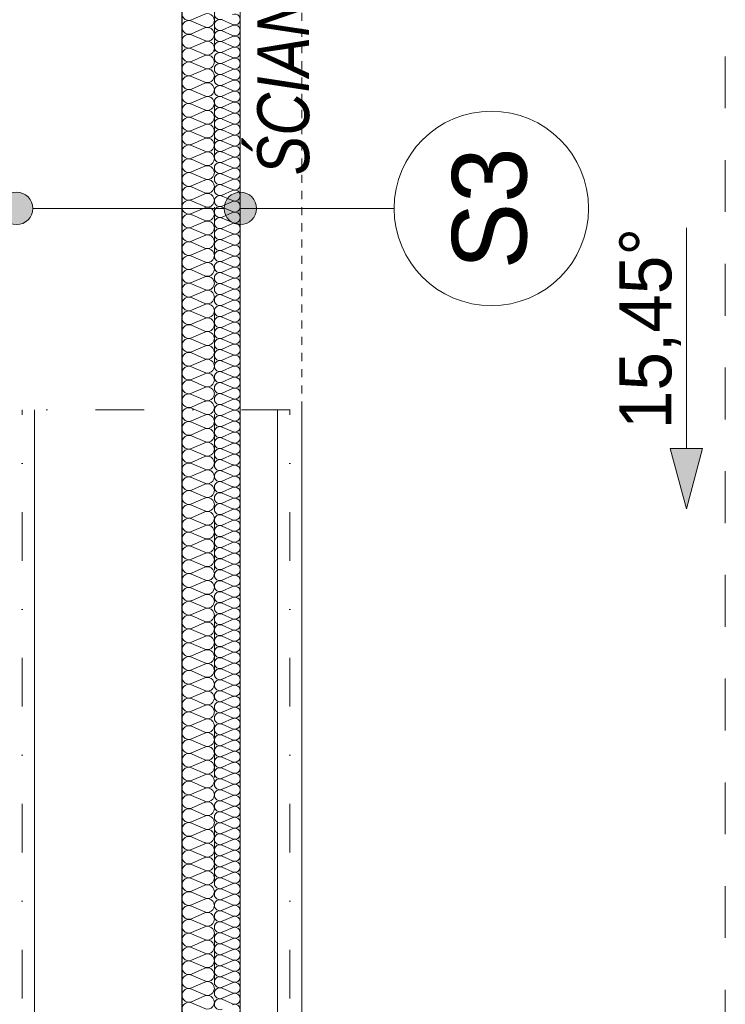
# Model space of a CAD drawing. Extents: x -438200 to -357500, y 15000 to 163871.
# Tile 122 of 148: x -415195 to -413019, y 110301 to 113339. Entities that reach past the tile are written whole.
import ezdxf

# ---------------------------------------------------------------- set-up
doc = ezdxf.new("R2010")
doc.units = 0
doc.header["$MEASUREMENT"] = 0
for name, pattern in [('Dot & Dashed', [450, 150, -150, 0, -150]), ('Hidden Line', [50, 25, -25]), ('Przerywana', [320, 160, -160])]:
    doc.linetypes.add(name, pattern=pattern)
for name, color, linetype in [('#podkład', 252, 'Continuous'), ('Arch ocieplenie', 252, 'Continuous'), ('Arch opisy', 252, 'Continuous'), ('INWENT DACH', 252, 'Continuous')]:
    doc.layers.add(name, color=color, linetype=linetype)
for name, color, linetype, lineweight in [('0_Nr_Pióra__21', 252, 'Continuous', 9), ('Arch ocieplenie_Nr_Pióra__44', 252, 'Continuous', 13), ('Arch opisy_Nr_Pióra__1', 252, 'Continuous', 25), ('Arch opisy_Nr_Pióra__21', 252, 'Continuous', 9), ('Arch wykończenie_Nr_Pióra__3', 252, 'Continuous', 18), ('INWENT DACH_Nr_Pióra__21', 252, 'Continuous', 9), ('INWENT KONST. DREWNIANA_Nr_Pióra__2', 252, 'Continuous', 13), ('INWENT KONST. DREWNIANA_Nr_Pióra__21', 252, 'Continuous', 9), ('INWENT OPISY_Nr_Pióra__21', 252, 'Continuous', 9), ('INWENT WYMIARY_Nr_Pióra__21', 252, 'Continuous', 9), ('INWENT.ŚCIANY_Nr_Pióra__1', 252, 'Continuous', 25), ('INWENT.ŚCIANY_Nr_Pióra__2', 252, 'Continuous', 13)]:
    doc.layers.add(name, color=color, linetype=linetype, lineweight=lineweight)
doc.styles.add('GENERATED_STYLE_1', font='txt')
doc.styles.add('GENERATED_STYLE_2', font='txt')
doc.styles.add('GENERATED_STYLE_5', font='txt')

# ---------------------------------------------------------------- blocks, each defined once
blk = doc.blocks.new('Izolacja cieplna 14_213', base_point=(-414594.9, 93232.6))
at = {"layer": 'Arch ocieplenie_Nr_Pióra__44', "linetype": 'Continuous'}
for p, q in [((-414538.8, 98191), (-414571.1, 98205.1)), ((-414571.1, 98174), (-414538.8, 98188.1)), ((-414538.8, 98157), (-414571.1, 98171.1)), ((-414571.1, 98140), (-414538.8, 98154.2)), ((-414538.8, 98123.1), (-414571.1, 98137.2)), ((-414571.1, 98106.1), (-414538.8, 98120.2)), ((-414538.8, 98089.1), (-414571.1, 98103.2)), ((-414571.1, 98072.1), (-414538.8, 98086.3)), ((-414538.8, 98055.2), (-414571.1, 98069.3)), ((-414571.1, 98038.2), (-414538.8, 98052.3)), ((-414538.8, 98021.2), (-414571.1, 98035.3)), ((-414571.1, 98004.2), (-414538.8, 98018.4)), ((-414538.8, 97987.3), (-414571.1, 98001.4)), ((-414571.1, 97970.3), (-414538.8, 97984.4)), ((-414538.8, 97953.3), (-414571.1, 97967.4)), ((-414571.1, 97936.3), (-414538.8, 97950.5)), ((-414538.8, 97919.4), (-414571.1, 97933.5)), ((-414571.1, 97902.4), (-414538.8, 97916.5)), ((-414538.8, 97885.4), (-414571.1, 97899.5)), ((-414571.1, 97868.4), (-414538.8, 97882.6)), ((-414538.8, 97851.5), (-414571.1, 97865.6)), ((-414571.1, 97834.5), (-414538.8, 97848.6)), ((-414538.8, 97817.5), (-414571.1, 97831.6)), ((-414571.1, 97800.5), (-414538.8, 97814.7)), ((-414538.8, 97783.6), (-414571.1, 97797.7)), ((-414571.1, 97766.6), (-414538.8, 97780.7)), ((-414538.8, 97749.6), (-414571.1, 97763.7)), ((-414571.1, 97732.6), (-414538.8, 97746.7)), ((-414538.8, 97715.6), (-414571.1, 97729.8)), ((-414571.1, 97698.7), (-414538.8, 97712.8)), ((-414538.8, 97681.7), (-414571.1, 97695.8)), ((-414571.1, 97664.7), (-414538.8, 97678.8)), ((-414538.8, 97647.7), (-414571.1, 97661.9)), ((-414571.1, 97630.8), (-414538.8, 97644.9)), ((-414538.8, 97613.8), (-414571.1, 97627.9)), ((-414571.1, 97596.8), (-414538.8, 97610.9)), ((-414538.8, 97579.8), (-414571.1, 97594)), ((-414571.1, 97562.9), (-414538.8, 97577)), ((-414538.8, 97545.9), (-414571.1, 97560)), ((-414571.1, 97528.9), (-414538.8, 97543)), ((-414538.8, 97511.9), (-414571.1, 97526.1)), ((-414571.1, 97495), (-414538.8, 97509.1)), ((-414538.8, 97478), (-414571.1, 97492.1)), ((-414571.1, 97461), (-414538.8, 97475.1)), ((-414538.8, 97444), (-414571.1, 97458.2)), ((-414571.1, 97427.1), (-414538.8, 97441.2)), ((-414538.8, 97410.1), (-414571.1, 97424.2)), ((-414571.1, 97393.1), (-414538.8, 97407.2)), ((-414538.8, 97376.1), (-414571.1, 97390.3)), ((-414571.1, 97359.2), (-414538.8, 97373.3)), ((-414538.8, 97342.2), (-414571.1, 97356.3)), ((-414571.1, 97325.2), (-414538.8, 97339.3)), ((-414538.8, 97308.2), (-414571.1, 97322.4)), ((-414571.1, 97291.3), (-414538.8, 97305.4)), ((-414538.8, 97274.3), (-414571.1, 97288.4)), ((-414571.1, 97257.3), (-414538.8, 97271.4)), ((-414538.8, 97240.3), (-414571.1, 97254.5)), ((-414571.1, 97223.4), (-414538.8, 97237.5)), ((-414538.8, 97206.4), (-414571.1, 97220.5)), ((-414571.1, 97189.4), (-414538.8, 97203.5)), ((-414538.8, 97172.4), (-414571.1, 97186.5)), ((-414571.1, 97155.4), (-414538.8, 97169.6)), ((-414538.8, 97138.5), (-414571.1, 97152.6)), ((-414571.1, 97121.5), (-414538.8, 97135.6)), ((-414538.8, 97104.5), (-414571.1, 97118.6)), ((-414571.1, 97087.5), (-414538.8, 97101.7)), ((-414538.8, 97070.6), (-414571.1, 97084.7)), ((-414571.1, 97053.6), (-414538.8, 97067.7)), ((-414538.8, 97036.6), (-414571.1, 97050.7)), ((-414571.1, 97019.6), (-414538.8, 97033.8)), ((-414538.8, 97002.7), (-414571.1, 97016.8)), ((-414571.1, 96985.7), (-414538.8, 96999.8)), ((-414538.8, 96968.7), (-414571.1, 96982.8)), ((-414571.1, 96951.7), (-414538.8, 96965.9)), ((-414538.8, 96934.8), (-414571.1, 96948.9)), ((-414571.1, 96917.8), (-414538.8, 96931.9)), ((-414538.8, 96900.8), (-414571.1, 96914.9)), ((-414571.1, 96883.8), (-414538.8, 96898)), ((-414538.8, 96866.9), (-414571.1, 96881)), ((-414571.1, 96849.9), (-414538.8, 96864)), ((-414538.8, 96832.9), (-414571.1, 96847)), ((-414571.1, 96815.9), (-414538.8, 96830.1)), ((-414538.8, 96799), (-414571.1, 96813.1)), ((-414571.1, 96782), (-414538.8, 96796.1)), ((-414538.8, 96765), (-414571.1, 96779.1)), ((-414571.1, 96748), (-414538.8, 96762.2)), ((-414538.8, 96731.1), (-414571.1, 96745.2)), ((-414571.1, 96714.1), (-414538.8, 96728.2)), ((-414538.8, 96697.1), (-414571.1, 96711.2)), ((-414571.1, 96680.1), (-414538.8, 96694.2)), ((-414538.8, 96663.1), (-414571.1, 96677.3)), ((-414571.1, 96646.2), (-414538.8, 96660.3)), ((-414538.8, 96629.2), (-414571.1, 96643.3)), ((-414571.1, 96612.2), (-414538.8, 96626.3)), ((-414538.8, 96595.2), (-414571.1, 96609.4)), ((-414571.1, 96578.3), (-414538.8, 96592.4)), ((-414538.8, 96561.3), (-414571.1, 96575.4)), ((-414571.1, 96544.3), (-414538.8, 96558.4)), ((-414538.8, 96527.3), (-414571.1, 96541.5)), ((-414571.1, 96510.4), (-414538.8, 96524.5)), ((-414538.8, 96493.4), (-414571.1, 96507.5)), ((-414571.1, 96476.4), (-414538.8, 96490.5)), ((-414538.8, 96459.4), (-414571.1, 96473.6)), ((-414571.1, 96442.5), (-414538.8, 96456.6)), ((-414538.8, 96425.5), (-414571.1, 96439.6)), ((-414571.1, 96408.5), (-414538.8, 96422.6)), ((-414538.8, 96391.5), (-414571.1, 96405.7)), ((-414571.1, 96374.6), (-414538.8, 96388.7)), ((-414538.8, 96357.6), (-414571.1, 96371.7)), ((-414571.1, 96340.6), (-414538.8, 96354.7)), ((-414538.8, 96323.6), (-414571.1, 96337.8)), ((-414571.1, 96306.7), (-414538.8, 96320.8)), ((-414538.8, 96289.7), (-414571.1, 96303.8)), ((-414571.1, 96272.7), (-414538.8, 96286.8)), ((-414538.8, 96255.7), (-414571.1, 96269.9)), ((-414571.1, 96238.8), (-414538.8, 96252.9)), ((-414538.8, 96221.8), (-414571.1, 96235.9)), ((-414571.1, 96204.8), (-414538.8, 96218.9)), ((-414538.8, 96187.8), (-414571.1, 96202)), ((-414571.1, 96170.9), (-414538.8, 96185)), ((-414538.8, 96153.9), (-414571.1, 96168)), ((-414571.1, 96136.9), (-414538.8, 96151)), ((-414538.8, 96119.9), (-414571.1, 96134)), ((-414571.1, 96102.9), (-414538.8, 96117.1)), ((-414538.8, 96086), (-414571.1, 96100.1)), ((-414571.1, 96069), (-414538.8, 96083.1)), ((-414538.8, 96052), (-414571.1, 96066.1)), ((-414571.1, 96035), (-414538.8, 96049.2)), ((-414538.8, 96018.1), (-414571.1, 96032.2)), ((-414571.1, 96001.1), (-414538.8, 96015.2)), ((-414538.8, 95984.1), (-414571.1, 95998.2)), ((-414571.1, 95967.1), (-414538.8, 95981.3)), ((-414538.8, 95950.2), (-414571.1, 95964.3)), ((-414571.1, 95933.2), (-414538.8, 95947.3)), ((-414538.8, 95916.2), (-414571.1, 95930.3)), ((-414571.1, 95899.2), (-414538.8, 95913.4)), ((-414538.8, 95882.3), (-414571.1, 95896.4)), ((-414571.1, 95865.3), (-414538.8, 95879.4)), ((-414538.8, 95848.3), (-414571.1, 95862.4)), ((-414571.1, 95831.3), (-414538.8, 95845.5)), ((-414538.8, 95814.4), (-414571.1, 95828.5)), ((-414571.1, 95797.4), (-414538.8, 95811.5)), ((-414538.8, 95780.4), (-414571.1, 95794.5)), ((-414571.1, 95763.4), (-414538.8, 95777.6)), ((-414538.8, 95746.5), (-414571.1, 95760.6)), ((-414571.1, 95729.5), (-414538.8, 95743.6)), ((-414538.8, 95712.5), (-414571.1, 95726.6)), ((-414571.1, 95695.5), (-414538.8, 95709.7)), ((-414538.8, 95678.6), (-414571.1, 95692.7)), ((-414571.1, 95661.6), (-414538.8, 95675.7)), ((-414538.8, 95644.6), (-414571.1, 95658.7)), ((-414571.1, 95627.6), (-414538.8, 95641.7)), ((-414538.8, 95610.6), (-414571.1, 95624.8)), ((-414571.1, 95593.7), (-414538.8, 95607.8)), ((-414538.8, 95576.7), (-414571.1, 95590.8)), ((-414571.1, 95559.7), (-414538.8, 95573.8)), ((-414538.8, 95542.7), (-414571.1, 95556.9)), ((-414571.1, 95525.8), (-414538.8, 95539.9)), ((-414538.8, 95508.8), (-414571.1, 95522.9)), ((-414571.1, 95491.8), (-414538.8, 95505.9)), ((-414538.8, 95474.8), (-414571.1, 95489)), ((-414571.1, 95457.9), (-414538.8, 95472)), ((-414538.8, 95440.9), (-414571.1, 95455)), ((-414571.1, 95423.9), (-414538.8, 95438)), ((-414538.8, 95406.9), (-414571.1, 95421.1)), ((-414571.1, 95390), (-414538.8, 95404.1)), ((-414538.8, 95373), (-414571.1, 95387.1)), ((-414571.1, 95356), (-414538.8, 95370.1)), ((-414538.8, 95339), (-414571.1, 95353.2)), ((-414571.1, 95322.1), (-414538.8, 95336.2)), ((-414538.8, 95305.1), (-414571.1, 95319.2)), ((-414571.1, 95288.1), (-414538.8, 95302.2)), ((-414538.8, 95271.1), (-414571.1, 95285.3)), ((-414571.1, 95254.2), (-414538.8, 95268.3)), ((-414538.8, 95237.2), (-414571.1, 95251.3)), ((-414571.1, 95220.2), (-414538.8, 95234.3)), ((-414538.8, 95203.2), (-414571.1, 95217.4)), ((-414571.1, 95186.3), (-414538.8, 95200.4)), ((-414538.8, 95169.3), (-414571.1, 95183.4))]:
    blk.add_line(p, q, dxfattribs=at)
for centre, start_param, end_param in [((-414577.9, 98223.5), 4.299595, 8.266774), ((-414532, 98206.5), 1.158003, 5.125183), ((-414577.9, 98189.5), 4.299595, 8.266774), ((-414577.9, 98155.6), 4.299595, 8.266774), ((-414532, 98172.6), 1.158003, 5.125183), ((-414577.9, 98121.6), 4.299595, 8.266774), ((-414532, 98138.6), 1.158003, 5.125183), ((-414577.9, 98087.7), 4.299595, 8.266774), ((-414532, 98104.7), 1.158003, 5.125183), ((-414577.9, 98053.7), 4.299595, 8.266774), ((-414532, 98070.7), 1.158003, 5.125183), ((-414532, 98036.8), 1.158003, 5.125183), ((-414577.9, 98019.8), 4.299595, 8.266774), ((-414532, 98002.8), 1.158003, 5.125183), ((-414577.9, 97985.8), 4.299595, 8.266774), ((-414532, 97968.9), 1.158003, 5.125183), ((-414577.9, 97951.9), 4.299595, 8.266774), ((-414532, 97934.9), 1.158003, 5.125183), ((-414577.9, 97917.9), 4.299595, 8.266774), ((-414577.9, 97884), 4.299595, 8.266774), ((-414532, 97901), 1.158003, 5.125183), ((-414577.9, 97850), 4.299595, 8.266774), ((-414532, 97867), 1.158003, 5.125183), ((-414577.9, 97816.1), 4.299595, 8.266774), ((-414532, 97833.1), 1.158003, 5.125183), ((-414577.9, 97782.1), 4.299595, 8.266774), ((-414532, 97799.1), 1.158003, 5.125183), ((-414532, 97765.2), 1.158003, 5.125183), ((-414577.9, 97748.2), 4.299595, 8.266774), ((-414532, 97731.2), 1.158003, 5.125183), ((-414577.9, 97714.2), 4.299595, 8.266774), ((-414532, 97697.2), 1.158003, 5.125183), ((-414577.9, 97680.3), 4.299595, 8.266774), ((-414532, 97663.3), 1.158003, 5.125183), ((-414577.9, 97646.3), 4.299595, 8.266774), ((-414532, 97629.3), 1.158003, 5.125183), ((-414577.9, 97612.4), 4.299595, 8.266774), ((-414577.9, 97578.4), 4.299595, 8.266774), ((-414532, 97595.4), 1.158003, 5.125183), ((-414577.9, 97544.5), 4.299595, 8.266774), ((-414532, 97561.4), 1.158003, 5.125183), ((-414577.9, 97510.5), 4.299595, 8.266774), ((-414532, 97527.5), 1.158003, 5.125183), ((-414577.9, 97476.6), 4.299595, 8.266774), ((-414532, 97493.5), 1.158003, 5.125183), ((-414532, 97459.6), 1.158003, 5.125183), ((-414577.9, 97442.6), 4.299595, 8.266774), ((-414532, 97425.6), 1.158003, 5.125183), ((-414577.9, 97408.7), 4.299595, 8.266774), ((-414532, 97391.7), 1.158003, 5.125183), ((-414577.9, 97374.7), 4.299595, 8.266774), ((-414532, 97357.7), 1.158003, 5.125183), ((-414577.9, 97340.8), 4.299595, 8.266774), ((-414577.9, 97306.8), 4.299595, 8.266774), ((-414532, 97323.8), 1.158003, 5.125183), ((-414577.9, 97272.9), 4.299595, 8.266774), ((-414532, 97289.8), 1.158003, 5.125183), ((-414577.9, 97238.9), 4.299595, 8.266774), ((-414532, 97255.9), 1.158003, 5.125183), ((-414577.9, 97204.9), 4.299595, 8.266774), ((-414532, 97221.9), 1.158003, 5.125183), ((-414532, 97188), 1.158003, 5.125183), ((-414577.9, 97171), 4.299595, 8.266774), ((-414532, 97154), 1.158003, 5.125183), ((-414577.9, 97137), 4.299595, 8.266774), ((-414532, 97120.1), 1.158003, 5.125183), ((-414577.9, 97103.1), 4.299595, 8.266774), ((-414532, 97086.1), 1.158003, 5.125183), ((-414577.9, 97069.1), 4.299595, 8.266774), ((-414532, 97052.2), 1.158003, 5.125183), ((-414577.9, 97035.2), 4.299595, 8.266774), ((-414577.9, 97001.2), 4.299595, 8.266774), ((-414532, 97018.2), 1.158003, 5.125183), ((-414577.9, 96967.3), 4.299595, 8.266774), ((-414532, 96984.3), 1.158003, 5.125183), ((-414577.9, 96933.3), 4.299595, 8.266774), ((-414532, 96950.3), 1.158003, 5.125183), ((-414577.9, 96899.4), 4.299595, 8.266774), ((-414532, 96916.4), 1.158003, 5.125183), ((-414532, 96882.4), 1.158003, 5.125183), ((-414577.9, 96865.4), 4.299595, 8.266774), ((-414532, 96848.5), 1.158003, 5.125183), ((-414577.9, 96831.5), 4.299595, 8.266774), ((-414532, 96814.5), 1.158003, 5.125183), ((-414577.9, 96797.5), 4.299595, 8.266774), ((-414532, 96780.6), 1.158003, 5.125183), ((-414577.9, 96763.6), 4.299595, 8.266774), ((-414577.9, 96729.6), 4.299595, 8.266774), ((-414532, 96746.6), 1.158003, 5.125183), ((-414577.9, 96695.7), 4.299595, 8.266774), ((-414532, 96712.7), 1.158003, 5.125183), ((-414577.9, 96661.7), 4.299595, 8.266774), ((-414532, 96678.7), 1.158003, 5.125183), ((-414577.9, 96627.8), 4.299595, 8.266774), ((-414532, 96644.7), 1.158003, 5.125183), ((-414532, 96610.8), 1.158003, 5.125183), ((-414577.9, 96593.8), 4.299595, 8.266774), ((-414532, 96576.8), 1.158003, 5.125183), ((-414577.9, 96559.9), 4.299595, 8.266774), ((-414532, 96542.9), 1.158003, 5.125183), ((-414577.9, 96525.9), 4.299595, 8.266774), ((-414532, 96508.9), 1.158003, 5.125183), ((-414577.9, 96492), 4.299595, 8.266774), ((-414532, 96475), 1.158003, 5.125183), ((-414577.9, 96458), 4.299595, 8.266774), ((-414577.9, 96424.1), 4.299595, 8.266774), ((-414532, 96441), 1.158003, 5.125183), ((-414577.9, 96390.1), 4.299595, 8.266774), ((-414532, 96407.1), 1.158003, 5.125183), ((-414577.9, 96356.2), 4.299595, 8.266774), ((-414532, 96373.1), 1.158003, 5.125183), ((-414577.9, 96322.2), 4.299595, 8.266774), ((-414532, 96339.2), 1.158003, 5.125183), ((-414532, 96305.2), 1.158003, 5.125183), ((-414577.9, 96288.3), 4.299595, 8.266774), ((-414532, 96271.3), 1.158003, 5.125183), ((-414577.9, 96254.3), 4.299595, 8.266774), ((-414532, 96237.3), 1.158003, 5.125183), ((-414577.9, 96220.4), 4.299595, 8.266774), ((-414532, 96203.4), 1.158003, 5.125183), ((-414577.9, 96186.4), 4.299595, 8.266774), ((-414577.9, 96152.4), 4.299595, 8.266774), ((-414532, 96169.4), 1.158003, 5.125183), ((-414577.9, 96118.5), 4.299595, 8.266774), ((-414532, 96135.5), 1.158003, 5.125183), ((-414577.9, 96084.5), 4.299595, 8.266774), ((-414532, 96101.5), 1.158003, 5.125183), ((-414577.9, 96050.6), 4.299595, 8.266774), ((-414532, 96067.6), 1.158003, 5.125183), ((-414532, 96033.6), 1.158003, 5.125183), ((-414577.9, 96016.6), 4.299595, 8.266774), ((-414532, 95999.7), 1.158003, 5.125183), ((-414577.9, 95982.7), 4.299595, 8.266774), ((-414532, 95965.7), 1.158003, 5.125183), ((-414577.9, 95948.7), 4.299595, 8.266774), ((-414532, 95931.8), 1.158003, 5.125183), ((-414577.9, 95914.8), 4.299595, 8.266774), ((-414532, 95897.8), 1.158003, 5.125183), ((-414577.9, 95880.8), 4.299595, 8.266774), ((-414577.9, 95846.9), 4.299595, 8.266774), ((-414532, 95863.9), 1.158003, 5.125183), ((-414577.9, 95812.9), 4.299595, 8.266774), ((-414532, 95829.9), 1.158003, 5.125183), ((-414577.9, 95779), 4.299595, 8.266774), ((-414532, 95796), 1.158003, 5.125183), ((-414577.9, 95745), 4.299595, 8.266774), ((-414532, 95762), 1.158003, 5.125183), ((-414532, 95728.1), 1.158003, 5.125183), ((-414577.9, 95711.1), 4.299595, 8.266774), ((-414532, 95694.1), 1.158003, 5.125183), ((-414577.9, 95677.1), 4.299595, 8.266774), ((-414532, 95660.2), 1.158003, 5.125183), ((-414577.9, 95643.2), 4.299595, 8.266774), ((-414532, 95626.2), 1.158003, 5.125183), ((-414577.9, 95609.2), 4.299595, 8.266774), ((-414577.9, 95575.3), 4.299595, 8.266774), ((-414532, 95592.2), 1.158003, 5.125183), ((-414577.9, 95541.3), 4.299595, 8.266774), ((-414532, 95558.3), 1.158003, 5.125183), ((-414577.9, 95507.4), 4.299595, 8.266774), ((-414532, 95524.3), 1.158003, 5.125183), ((-414577.9, 95473.4), 4.299595, 8.266774), ((-414532, 95490.4), 1.158003, 5.125183), ((-414532, 95456.4), 1.158003, 5.125183), ((-414577.9, 95439.5), 4.299595, 8.266774), ((-414532, 95422.5), 1.158003, 5.125183), ((-414577.9, 95405.5), 4.299595, 8.266774), ((-414532, 95388.5), 1.158003, 5.125183), ((-414577.9, 95371.6), 4.299595, 8.266774), ((-414532, 95354.6), 1.158003, 5.125183), ((-414577.9, 95337.6), 4.299595, 8.266774), ((-414532, 95320.6), 1.158003, 5.125183), ((-414577.9, 95303.7), 4.299595, 8.266774), ((-414577.9, 95269.7), 4.299595, 8.266774), ((-414532, 95286.7), 1.158003, 5.125183), ((-414577.9, 95235.8), 4.299595, 8.266774), ((-414532, 95252.7), 1.158003, 5.125183), ((-414577.9, 95201.8), 4.299595, 8.266774), ((-414532, 95218.8), 1.158003, 5.125183), ((-414577.9, 95167.9), 4.299595, 8.266774), ((-414532, 95184.8), 1.158003, 5.125183), ((-414532, 95150.9), 1.158003, 5.125183)]:
    blk.add_ellipse(centre, major_axis=(-17, 0), ratio=0.997733, start_param=start_param, end_param=end_param, dxfattribs=at)
blk = doc.blocks.new('Izolacja cieplna 14_214', base_point=(-414694.9, 99547.6))
at = {"layer": 'Arch ocieplenie_Nr_Pióra__44', "linetype": 'Continuous'}
for p, q in [((-414624.7, 98223.1), (-414665.2, 98205.3)), ((-414665.2, 98201.7), (-414624.7, 98184)), ((-414624.7, 98180.4), (-414665.2, 98162.7)), ((-414665.2, 98159.1), (-414624.7, 98141.3)), ((-414624.7, 98137.7), (-414665.2, 98120)), ((-414665.2, 98116.4), (-414624.7, 98098.7)), ((-414624.7, 98095.1), (-414665.2, 98077.3)), ((-414665.2, 98073.7), (-414624.7, 98056)), ((-414624.7, 98052.4), (-414665.2, 98034.7)), ((-414665.2, 98031.1), (-414624.7, 98013.3)), ((-414624.7, 98009.7), (-414665.2, 97992)), ((-414665.2, 97988.4), (-414624.7, 97970.7)), ((-414624.7, 97967.1), (-414665.2, 97949.3)), ((-414665.2, 97945.7), (-414624.7, 97928)), ((-414624.7, 97924.4), (-414665.2, 97906.7)), ((-414665.2, 97903.1), (-414624.7, 97885.3)), ((-414624.7, 97881.7), (-414665.2, 97864)), ((-414665.2, 97860.4), (-414624.7, 97842.6)), ((-414624.7, 97839.1), (-414665.2, 97821.3)), ((-414665.2, 97817.7), (-414624.7, 97800)), ((-414624.7, 97796.4), (-414665.2, 97778.6)), ((-414665.2, 97775.1), (-414624.7, 97757.3)), ((-414624.7, 97753.7), (-414665.2, 97736)), ((-414665.2, 97732.4), (-414624.7, 97714.6)), ((-414624.7, 97711.1), (-414665.2, 97693.3)), ((-414665.2, 97689.7), (-414624.7, 97672)), ((-414624.7, 97668.4), (-414665.2, 97650.6)), ((-414665.2, 97647.1), (-414624.7, 97629.3)), ((-414624.7, 97625.7), (-414665.2, 97608)), ((-414665.2, 97604.4), (-414624.7, 97586.6)), ((-414624.7, 97583), (-414665.2, 97565.3)), ((-414665.2, 97561.7), (-414624.7, 97544)), ((-414624.7, 97540.4), (-414665.2, 97522.6)), ((-414665.2, 97519), (-414624.7, 97501.3)), ((-414624.7, 97497.7), (-414665.2, 97480)), ((-414665.2, 97476.4), (-414624.7, 97458.6)), ((-414624.7, 97455), (-414665.2, 97437.3)), ((-414665.2, 97433.7), (-414624.7, 97416)), ((-414624.7, 97412.4), (-414665.2, 97394.6)), ((-414665.2, 97391), (-414624.7, 97373.3)), ((-414624.7, 97369.7), (-414665.2, 97352)), ((-414665.2, 97348.4), (-414624.7, 97330.6)), ((-414624.7, 97327), (-414665.2, 97309.3)), ((-414665.2, 97305.7), (-414624.7, 97288)), ((-414624.7, 97284.4), (-414665.2, 97266.6)), ((-414665.2, 97263), (-414624.7, 97245.3)), ((-414624.7, 97241.7), (-414665.2, 97223.9)), ((-414665.2, 97220.4), (-414624.7, 97202.6)), ((-414624.7, 97199), (-414665.2, 97181.3)), ((-414665.2, 97177.7), (-414624.7, 97159.9)), ((-414624.7, 97156.4), (-414665.2, 97138.6)), ((-414665.2, 97135), (-414624.7, 97117.3)), ((-414624.7, 97113.7), (-414665.2, 97095.9)), ((-414665.2, 97092.4), (-414624.7, 97074.6)), ((-414624.7, 97071), (-414665.2, 97053.3)), ((-414665.2, 97049.7), (-414624.7, 97031.9)), ((-414624.7, 97028.4), (-414665.2, 97010.6)), ((-414665.2, 97007), (-414624.7, 96989.3)), ((-414624.7, 96985.7), (-414665.2, 96967.9)), ((-414665.2, 96964.4), (-414624.7, 96946.6)), ((-414624.7, 96943), (-414665.2, 96925.3)), ((-414665.2, 96921.7), (-414624.7, 96903.9)), ((-414624.7, 96900.3), (-414665.2, 96882.6)), ((-414665.2, 96879), (-414624.7, 96861.3)), ((-414624.7, 96857.7), (-414665.2, 96839.9)), ((-414665.2, 96836.3), (-414624.7, 96818.6)), ((-414624.7, 96815), (-414665.2, 96797.3)), ((-414665.2, 96793.7), (-414624.7, 96775.9)), ((-414624.7, 96772.3), (-414665.2, 96754.6)), ((-414665.2, 96751), (-414624.7, 96733.3)), ((-414624.7, 96729.7), (-414665.2, 96711.9)), ((-414665.2, 96708.3), (-414624.7, 96690.6)), ((-414624.7, 96687), (-414665.2, 96669.3)), ((-414665.2, 96665.7), (-414624.7, 96647.9)), ((-414624.7, 96644.3), (-414665.2, 96626.6)), ((-414665.2, 96623), (-414624.7, 96605.2)), ((-414624.7, 96601.7), (-414665.2, 96583.9)), ((-414665.2, 96580.3), (-414624.7, 96562.6)), ((-414624.7, 96559), (-414665.2, 96541.2)), ((-414665.2, 96537.7), (-414624.7, 96519.9)), ((-414624.7, 96516.3), (-414665.2, 96498.6)), ((-414665.2, 96495), (-414624.7, 96477.2)), ((-414624.7, 96473.7), (-414665.2, 96455.9)), ((-414665.2, 96452.3), (-414624.7, 96434.6)), ((-414624.7, 96431), (-414665.2, 96413.2)), ((-414665.2, 96409.7), (-414624.7, 96391.9)), ((-414624.7, 96388.3), (-414665.2, 96370.6)), ((-414665.2, 96367), (-414624.7, 96349.2)), ((-414624.7, 96345.7), (-414665.2, 96327.9)), ((-414665.2, 96324.3), (-414624.7, 96306.6)), ((-414624.7, 96303), (-414665.2, 96285.2)), ((-414665.2, 96281.6), (-414624.7, 96263.9)), ((-414624.7, 96260.3), (-414665.2, 96242.6)), ((-414665.2, 96239), (-414624.7, 96221.2)), ((-414624.7, 96217.6), (-414665.2, 96199.9)), ((-414665.2, 96196.3), (-414624.7, 96178.6)), ((-414624.7, 96175), (-414665.2, 96157.2)), ((-414665.2, 96153.6), (-414624.7, 96135.9)), ((-414624.7, 96132.3), (-414665.2, 96114.6)), ((-414665.2, 96111), (-414624.7, 96093.2)), ((-414624.7, 96089.6), (-414665.2, 96071.9)), ((-414665.2, 96068.3), (-414624.7, 96050.6)), ((-414624.7, 96047), (-414665.2, 96029.2)), ((-414665.2, 96025.6), (-414624.7, 96007.9)), ((-414624.7, 96004.3), (-414665.2, 95986.5)), ((-414665.2, 95983), (-414624.7, 95965.2)), ((-414624.7, 95961.6), (-414665.2, 95943.9)), ((-414665.2, 95940.3), (-414624.7, 95922.5)), ((-414624.7, 95919), (-414665.2, 95901.2)), ((-414665.2, 95897.6), (-414624.7, 95879.9)), ((-414624.7, 95876.3), (-414665.2, 95858.5)), ((-414665.2, 95855), (-414624.7, 95837.2)), ((-414624.7, 95833.6), (-414665.2, 95815.9)), ((-414665.2, 95812.3), (-414624.7, 95794.5)), ((-414624.7, 95791), (-414665.2, 95773.2)), ((-414665.2, 95769.6), (-414624.7, 95751.9)), ((-414624.7, 95748.3), (-414665.2, 95730.5)), ((-414665.2, 95727), (-414624.7, 95709.2)), ((-414624.7, 95705.6), (-414665.2, 95687.9)), ((-414665.2, 95684.3), (-414624.7, 95666.5)), ((-414624.7, 95662.9), (-414665.2, 95645.2)), ((-414665.2, 95641.6), (-414624.7, 95623.9)), ((-414624.7, 95620.3), (-414665.2, 95602.5)), ((-414665.2, 95598.9), (-414624.7, 95581.2)), ((-414624.7, 95577.6), (-414665.2, 95559.9)), ((-414665.2, 95556.3), (-414624.7, 95538.5)), ((-414624.7, 95534.9), (-414665.2, 95517.2)), ((-414665.2, 95513.6), (-414624.7, 95495.9)), ((-414624.7, 95492.3), (-414665.2, 95474.5)), ((-414665.2, 95470.9), (-414624.7, 95453.2)), ((-414624.7, 95449.6), (-414665.2, 95431.9)), ((-414665.2, 95428.3), (-414624.7, 95410.5)), ((-414624.7, 95406.9), (-414665.2, 95389.2)), ((-414665.2, 95385.6), (-414624.7, 95367.8)), ((-414624.7, 95364.3), (-414665.2, 95346.5)), ((-414665.2, 95342.9), (-414624.7, 95325.2)), ((-414624.7, 95321.6), (-414665.2, 95303.8)), ((-414665.2, 95300.3), (-414624.7, 95282.5)), ((-414624.7, 95278.9), (-414665.2, 95261.2)), ((-414665.2, 95257.6), (-414624.7, 95239.8)), ((-414624.7, 95236.3), (-414665.2, 95218.5)), ((-414665.2, 95214.9), (-414624.7, 95197.2)), ((-414624.7, 95193.6), (-414665.2, 95175.8)), ((-414665.2, 95172.3), (-414624.7, 95154.5))]:
    blk.add_line(p, q, dxfattribs=at)
for centre, start_param, end_param in [((-414673.7, 98224.9), 2.7288, 6.695979), ((-414616.2, 98203.5), 5.870392, 9.837571), ((-414673.7, 98182.2), 2.7288, 6.695979), ((-414616.2, 98160.9), 5.870392, 9.837571), ((-414673.7, 98139.5), 2.7288, 6.695979), ((-414616.2, 98118.2), 5.870392, 9.837571), ((-414673.7, 98096.9), 2.7288, 6.695979), ((-414673.7, 98054.2), 2.7288, 6.695979), ((-414616.2, 98075.5), 5.870392, 9.837571), ((-414616.2, 98032.9), 5.870392, 9.837571), ((-414673.7, 98011.5), 2.7288, 6.695979), ((-414616.2, 97990.2), 5.870392, 9.837571), ((-414673.7, 97968.9), 2.7288, 6.695979), ((-414616.2, 97947.5), 5.870392, 9.837571), ((-414673.7, 97926.2), 2.7288, 6.695979), ((-414616.2, 97904.9), 5.870392, 9.837571), ((-414673.7, 97883.5), 2.7288, 6.695979), ((-414673.7, 97840.9), 2.7288, 6.695979), ((-414616.2, 97862.2), 5.870392, 9.837571), ((-414616.2, 97819.5), 5.870392, 9.837571), ((-414673.7, 97798.2), 2.7288, 6.695979), ((-414616.2, 97776.9), 5.870392, 9.837571), ((-414673.7, 97755.5), 2.7288, 6.695979), ((-414616.2, 97734.2), 5.870392, 9.837571), ((-414673.7, 97712.8), 2.7288, 6.695979), ((-414616.2, 97691.5), 5.870392, 9.837571), ((-414673.7, 97670.2), 2.7288, 6.695979), ((-414673.7, 97627.5), 2.7288, 6.695979), ((-414616.2, 97648.8), 5.870392, 9.837571), ((-414616.2, 97606.2), 5.870392, 9.837571), ((-414673.7, 97584.8), 2.7288, 6.695979), ((-414616.2, 97563.5), 5.870392, 9.837571), ((-414673.7, 97542.2), 2.7288, 6.695979), ((-414616.2, 97520.8), 5.870392, 9.837571), ((-414673.7, 97499.5), 2.7288, 6.695979), ((-414616.2, 97478.2), 5.870392, 9.837571), ((-414673.7, 97456.8), 2.7288, 6.695979), ((-414673.7, 97414.2), 2.7288, 6.695979), ((-414616.2, 97435.5), 5.870392, 9.837571), ((-414616.2, 97392.8), 5.870392, 9.837571), ((-414673.7, 97371.5), 2.7288, 6.695979), ((-414616.2, 97350.2), 5.870392, 9.837571), ((-414673.7, 97328.8), 2.7288, 6.695979), ((-414616.2, 97307.5), 5.870392, 9.837571), ((-414673.7, 97286.2), 2.7288, 6.695979), ((-414616.2, 97264.8), 5.870392, 9.837571), ((-414673.7, 97243.5), 2.7288, 6.695979), ((-414673.7, 97200.8), 2.7288, 6.695979), ((-414616.2, 97222.2), 5.870392, 9.837571), ((-414616.2, 97179.5), 5.870392, 9.837571), ((-414673.7, 97158.2), 2.7288, 6.695979), ((-414673.7, 97115.5), 2.7288, 6.695979), ((-414616.2, 97136.8), 5.870392, 9.837571), ((-414616.2, 97094.1), 5.870392, 9.837571), ((-414673.7, 97072.8), 2.7288, 6.695979), ((-414616.2, 97051.5), 5.870392, 9.837571), ((-414673.7, 97030.1), 2.7288, 6.695979), ((-414673.7, 96987.5), 2.7288, 6.695979), ((-414616.2, 97008.8), 5.870392, 9.837571), ((-414616.2, 96966.1), 5.870392, 9.837571), ((-414673.7, 96944.8), 2.7288, 6.695979), ((-414673.7, 96902.1), 2.7288, 6.695979), ((-414616.2, 96923.5), 5.870392, 9.837571), ((-414616.2, 96880.8), 5.870392, 9.837571), ((-414673.7, 96859.5), 2.7288, 6.695979), ((-414616.2, 96838.1), 5.870392, 9.837571), ((-414673.7, 96816.8), 2.7288, 6.695979), ((-414673.7, 96774.1), 2.7288, 6.695979), ((-414616.2, 96795.5), 5.870392, 9.837571), ((-414616.2, 96752.8), 5.870392, 9.837571), ((-414673.7, 96731.5), 2.7288, 6.695979), ((-414673.7, 96688.8), 2.7288, 6.695979), ((-414616.2, 96710.1), 5.870392, 9.837571), ((-414616.2, 96667.5), 5.870392, 9.837571), ((-414673.7, 96646.1), 2.7288, 6.695979), ((-414616.2, 96624.8), 5.870392, 9.837571), ((-414673.7, 96603.5), 2.7288, 6.695979), ((-414673.7, 96560.8), 2.7288, 6.695979), ((-414616.2, 96582.1), 5.870392, 9.837571), ((-414616.2, 96539.5), 5.870392, 9.837571), ((-414673.7, 96518.1), 2.7288, 6.695979), ((-414673.7, 96475.4), 2.7288, 6.695979), ((-414616.2, 96496.8), 5.870392, 9.837571), ((-414616.2, 96454.1), 5.870392, 9.837571), ((-414673.7, 96432.8), 2.7288, 6.695979), ((-414616.2, 96411.4), 5.870392, 9.837571), ((-414673.7, 96390.1), 2.7288, 6.695979), ((-414616.2, 96368.8), 5.870392, 9.837571), ((-414673.7, 96347.4), 2.7288, 6.695979), ((-414616.2, 96326.1), 5.870392, 9.837571), ((-414673.7, 96304.8), 2.7288, 6.695979), ((-414673.7, 96262.1), 2.7288, 6.695979), ((-414616.2, 96283.4), 5.870392, 9.837571), ((-414616.2, 96240.8), 5.870392, 9.837571), ((-414673.7, 96219.4), 2.7288, 6.695979), ((-414616.2, 96198.1), 5.870392, 9.837571), ((-414673.7, 96176.8), 2.7288, 6.695979), ((-414616.2, 96155.4), 5.870392, 9.837571), ((-414673.7, 96134.1), 2.7288, 6.695979), ((-414616.2, 96112.8), 5.870392, 9.837571), ((-414673.7, 96091.4), 2.7288, 6.695979), ((-414673.7, 96048.8), 2.7288, 6.695979), ((-414616.2, 96070.1), 5.870392, 9.837571), ((-414616.2, 96027.4), 5.870392, 9.837571), ((-414673.7, 96006.1), 2.7288, 6.695979), ((-414616.2, 95984.8), 5.870392, 9.837571), ((-414673.7, 95963.4), 2.7288, 6.695979), ((-414616.2, 95942.1), 5.870392, 9.837571), ((-414673.7, 95920.8), 2.7288, 6.695979), ((-414616.2, 95899.4), 5.870392, 9.837571), ((-414673.7, 95878.1), 2.7288, 6.695979), ((-414673.7, 95835.4), 2.7288, 6.695979), ((-414616.2, 95856.8), 5.870392, 9.837571), ((-414616.2, 95814.1), 5.870392, 9.837571), ((-414673.7, 95792.7), 2.7288, 6.695979), ((-414616.2, 95771.4), 5.870392, 9.837571), ((-414673.7, 95750.1), 2.7288, 6.695979), ((-414616.2, 95728.7), 5.870392, 9.837571), ((-414673.7, 95707.4), 2.7288, 6.695979), ((-414616.2, 95686.1), 5.870392, 9.837571), ((-414673.7, 95664.7), 2.7288, 6.695979), ((-414673.7, 95622.1), 2.7288, 6.695979), ((-414616.2, 95643.4), 5.870392, 9.837571), ((-414616.2, 95600.7), 5.870392, 9.837571), ((-414673.7, 95579.4), 2.7288, 6.695979), ((-414616.2, 95558.1), 5.870392, 9.837571), ((-414673.7, 95536.7), 2.7288, 6.695979), ((-414616.2, 95515.4), 5.870392, 9.837571), ((-414673.7, 95494.1), 2.7288, 6.695979), ((-414616.2, 95472.7), 5.870392, 9.837571), ((-414673.7, 95451.4), 2.7288, 6.695979), ((-414673.7, 95408.7), 2.7288, 6.695979), ((-414616.2, 95430.1), 5.870392, 9.837571), ((-414616.2, 95387.4), 5.870392, 9.837571), ((-414673.7, 95366.1), 2.7288, 6.695979), ((-414673.7, 95323.4), 2.7288, 6.695979), ((-414616.2, 95344.7), 5.870392, 9.837571), ((-414616.2, 95302.1), 5.870392, 9.837571), ((-414673.7, 95280.7), 2.7288, 6.695979), ((-414616.2, 95259.4), 5.870392, 9.837571), ((-414673.7, 95238.1), 2.7288, 6.695979), ((-414673.7, 95195.4), 2.7288, 6.695979), ((-414616.2, 95216.7), 5.870392, 9.837571), ((-414616.2, 95174), 5.870392, 9.837571), ((-414673.7, 95152.7), 2.7288, 6.695979)]:
    blk.add_ellipse(centre, major_axis=(0, -21.3), ratio=0.996876, start_param=start_param, end_param=end_param, dxfattribs=at)
blk = doc.blocks.new('Linia_26', base_point=(-413139.4, 97563.6))
at = {"layer": 'INWENT DACH_Nr_Pióra__21', "linetype": 'Continuous'}
blk.add_hatch(color=256, dxfattribs=at).paths.add_polyline_path([(-413139.4, 96696.3), (-413189.4, 96882.9), (-413089.4, 96882.9)], flags=0)
for p, q in [((-413139.4, 97563.6), (-413139.4, 96882.9)), ((-413139.4, 96696.3), (-413189.4, 96882.9)), ((-413189.4, 96882.9), (-413089.4, 96882.9)), ((-413139.4, 96696.3), (-413089.4, 96882.9))]:
    blk.add_line(p, q, dxfattribs=at)
blk = doc.blocks.new('Linia_154', base_point=(-414514.9, 97623.7))
at = {"layer": 'Arch opisy_Nr_Pióra__21', "linetype": 'Continuous'}
blk.add_line((-414514.9, 97623.7), (-414040.8, 97623.7), dxfattribs=at)
blk.add_circle((-413740.8, 97623.7), 300, dxfattribs=at)
blk = doc.blocks.new('Linia_155', base_point=(-415204.9, 97623.7))
at = {"layer": 'Arch opisy_Nr_Pióra__21', "linetype": 'Continuous'}
for points in [[(-415154.9, 97623.7), (-415158.8, 97642.8), (-415169.6, 97659), (-415185.8, 97669.9), (-415204.9, 97673.7), (-415224.1, 97669.9), (-415240.3, 97659), (-415251.1, 97642.8), (-415254.9, 97623.7), (-415251.1, 97604.5), (-415240.3, 97588.3), (-415224.1, 97577.5), (-415204.9, 97573.7), (-415185.8, 97577.5), (-415169.6, 97588.3), (-415158.8, 97604.5)], [(-414464.9, 97623.7), (-414468.8, 97642.8), (-414479.6, 97659), (-414495.8, 97669.9), (-414514.9, 97673.7), (-414534.1, 97669.9), (-414550.3, 97659), (-414561.1, 97642.8), (-414564.9, 97623.7), (-414561.1, 97604.5), (-414550.3, 97588.3), (-414534.1, 97577.5), (-414514.9, 97573.7), (-414495.8, 97577.5), (-414479.6, 97588.3), (-414468.8, 97604.5)]]:
    blk.add_hatch(color=256, dxfattribs=at).paths.add_polyline_path(points, flags=0)
blk.add_line((-415154.9, 97623.7), (-414564.9, 97623.7), dxfattribs=at)
for centre in [(-415204.9, 97623.7), (-414514.9, 97623.7)]:
    blk.add_circle(centre, 50, dxfattribs=at)
blk = doc.blocks.new('poddasze')
at = {"layer": 'Arch wykończenie_Nr_Pióra__3', "color": 252, "linetype": 'Continuous'}
blk.add_line((-414514.9, 83710.1), (-414514.9, 77395.1), dxfattribs=at)
at = {"layer": 'INWENT DACH_Nr_Pióra__21', "color": 252, "linetype": 'Hidden Line'}
for p, q in [((-414324.9, 81165.1), (-414324.9, 89495)), ((-414324.9, 77295.1), (-414324.9, 81165.1))]:
    blk.add_line(p, q, dxfattribs=at)
at = {"layer": 'INWENT KONST. DREWNIANA_Nr_Pióra__2', "color": 252, "linetype": 'Continuous'}
for p, q in [((-415149.9, 77295.1), (-415149.9, 81165.1)), ((-414399.9, 77295.1), (-414399.9, 81165.1)), ((-414324.9, 77295.1), (-414324.9, 81165.1))]:
    blk.add_line(p, q, dxfattribs=at)
at = {"layer": 'INWENT KONST. DREWNIANA_Nr_Pióra__21', "color": 252, "linetype": 'Dot & Dashed'}
for p, q in [((-430714.9, 81165.1), (-414324.9, 81165.1)), ((-415187.4, 76648.1), (-415187.4, 81165.1)), ((-414362.4, 76648.1), (-414362.4, 81165.1))]:
    blk.add_line(p, q, dxfattribs=at)
at = {"layer": 'INWENT OPISY_Nr_Pióra__21', "color": 252, "linetype": 'Przerywana'}
blk.add_line((-413019.4, 76335.1), (-413019.4, 91715.1), dxfattribs=at)
at = {"layer": 'INWENT.ŚCIANY_Nr_Pióra__1', "color": 252, "linetype": 'Continuous'}
blk.add_line((-414694.9, 82495.1), (-414694.9, 77075.1), dxfattribs=at)
at = {"layer": 'INWENT.ŚCIANY_Nr_Pióra__2', "color": 252, "linetype": 'Przerywana'}
blk.add_line((-414594.9, 83710.1), (-414594.9, 76975.1), dxfattribs=at)
at = {"layer": 'Arch ocieplenie', "color": 252, "linetype": 'Continuous', "lineweight": 13}
for name, p in [('Izolacja cieplna 14_214', (-414694.9, 83710.1)), ('Izolacja cieplna 14_213', (-414594.9, 77395.1))]:
    blk.add_blockref(name, p, dxfattribs=at)
at = {"layer": 'Arch opisy', "color": 252, "linetype": 'Continuous'}
for name, p in [('Linia_154', (-414514.9, 81786.1)), ('Linia_155', (-415204.9, 81786.1))]:
    blk.add_blockref(name, p, dxfattribs=at)
at = {"layer": 'INWENT DACH', "color": 252, "linetype": 'Continuous'}
blk.add_blockref('Linia_26', (-413139.4, 81726), dxfattribs=at)
at = {"layer": '0_Nr_Pióra__21', "color": 252, "linetype": 'Continuous', "insert": (-413156, 81726), "char_height": 160, "attachment_point": 9, "rotation": 90, "style": 'GENERATED_STYLE_2'}
blk.add_mtext('{15,45°}', dxfattribs=at)
at = {"layer": 'Arch opisy_Nr_Pióra__1', "color": 252, "linetype": 'Continuous', "insert": (-413862.2, 81786.1), "char_height": 230, "attachment_point": 2, "rotation": 90, "style": 'GENERATED_STYLE_5'}
blk.add_mtext('{S3}', dxfattribs=at)
at = {"layer": 'INWENT WYMIARY_Nr_Pióra__21', "color": 252, "linetype": 'Continuous', "insert": (-414300.4, 82967.7), "char_height": 160, "attachment_point": 8, "rotation": 90, "style": 'GENERATED_STYLE_1'}
blk.add_mtext('\\A1;{\\fArial Narrow Zachodni|b0|i1|c0|p34;ŚCIANA W KLASIE \\fArial Narrow Zachodni|b1|i1|c0|p34;REI60}', dxfattribs=at)

msp = doc.modelspace()

# ---------------------------------------------------------------- block references
at = {"layer": '#podkład', "color": 3, "lineweight": 50}
msp.add_blockref('poddasze', (0, 30970.8), dxfattribs=at)

doc.saveas('drawing.dxf')
